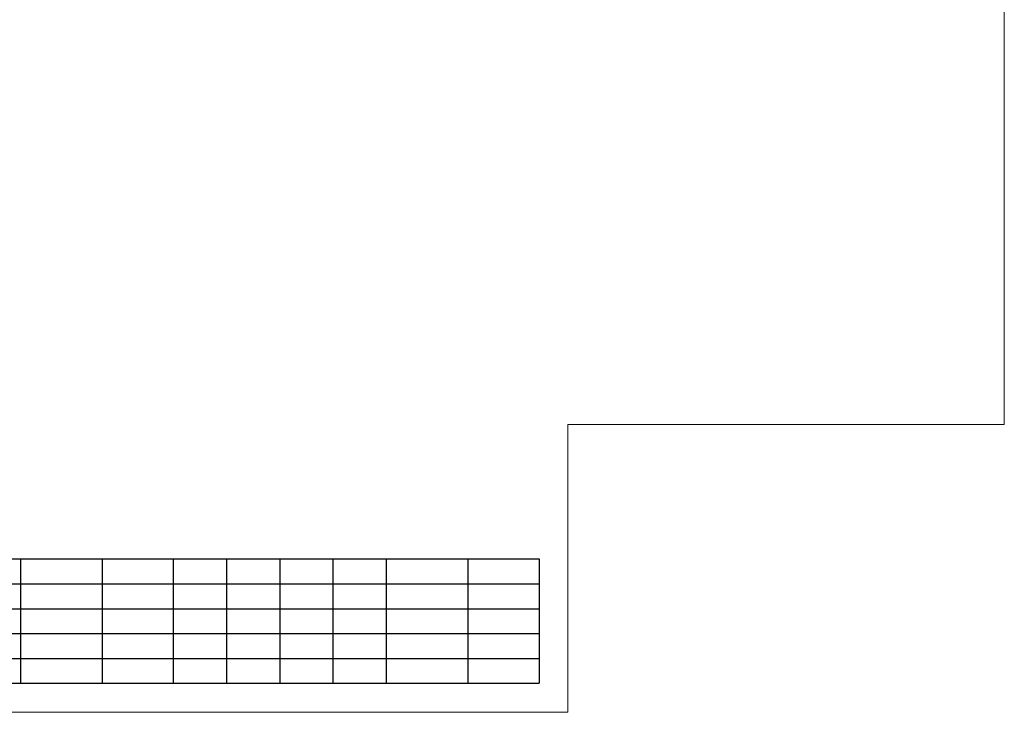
# Model space of a CAD drawing. Extents: x -388 to 987, y 70 to 322.
# Tile 10 of 16: x -149 to -10, y 70 to 168. Entities that reach past the tile are written whole.
import ezdxf

# ---------------------------------------------------------------- set-up
doc = ezdxf.new("R2010")
doc.units = 0
doc.header["$MEASUREMENT"] = 0
doc.layers.add('B_ANNO', color=7, linetype='Continuous', lineweight=18)
doc.layers.add('B_ANNO_NOPLOT', color=47, linetype='Continuous', lineweight=18, plot=False)

# ---------------------------------------------------------------- blocks, each defined once
blk = doc.blocks.new('*T38')
at = {"layer": 'B_ANNO', "color": 0, "linetype": 'ByBlock', "lineweight": -2, "transparency": 16777216}
for p, q in [((0, 0), (204, 0)), ((0, 0), (0, -17.5)), ((7, 0), (7, -17.5)), ((15, 0), (15, -17.5)), ((23, 0), (23, -17.5)), ((30, 0), (30, -17.5)), ((37, 0), (37, -17.5)), ((44, 0), (44, -17.5)), ((51, 0), (51, -17.5)), ((58, 0), (58, -17.5)), ((65, 0), (65, -17.5)), ((72, 0), (72, -17.5)), ((79, 0), (79, -17.5)), ((86, 0), (86, -17.5)), ((96, 0), (96, -17.5)), ((105, 0), (105, -17.5)), ((114, 0), (114, -17.5)), ((123, 0), (123, -17.5)), ((131, 0), (131, -17.5)), ((142.5, 0), (142.5, -17.5)), ((152.5, 0), (152.5, -17.5)), ((160, 0), (160, -17.5)), ((167.5, 0), (167.5, -17.5)), ((175, 0), (175, -17.5)), ((182.5, 0), (182.5, -17.5)), ((194, 0), (194, -17.5)), ((204, 0), (204, -17.5)), ((0, -3.5), (204, -3.5)), ((0, -7), (204, -7)), ((0, -10.5), (204, -10.5)), ((0, -14), (204, -14)), ((0, -17.5), (204, -17.5))]:
    blk.add_line(p, q, dxfattribs=at)
blk = doc.blocks.new('*U127')
at = {"layer": 'B_ANNO_NOPLOT', "transparency": 33554687, "flags": 128}
blk.add_lwpolyline([(0, 0), (-1.005828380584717e-07, 252.000000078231), (323.9276625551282, 252.0000001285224), (323.9276625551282, 238.8551612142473), (377.999999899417, 238.855161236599), (377.9999999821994, 40.49960530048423), (316.5707527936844, 40.49960528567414), (316.5707528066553, 1.229344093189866e-07)], close=True, dxfattribs=at)

msp = doc.modelspace()

# ---------------------------------------------------------------- block references
msp.add_blockref('*T38', (-279.4641243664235, 91.60049875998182))

# ---------------------------------------------------------------- next in the draw order: block references
msp.add_blockref('*U127', (-387.9867366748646, 70.01390576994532))

doc.saveas('drawing.dxf')
